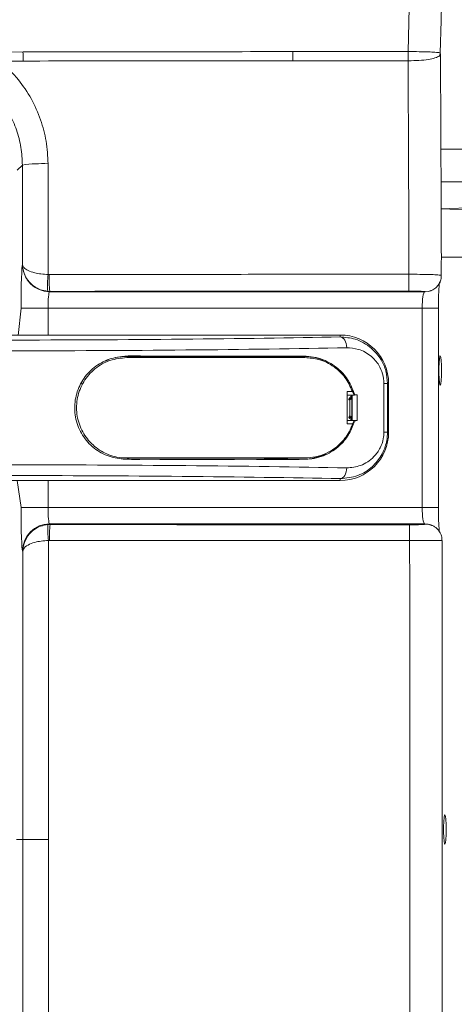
# Model space of a CAD drawing. Header units: millimetres. Extents: x 69081 to 158617, y -37521 to -9534.
# Tile 167 of 256: x 113667 to 113675, y -20041 to -20023. Entities that reach past the tile are written whole.
import ezdxf

# ---------------------------------------------------------------- set-up
doc = ezdxf.new("R2010")
doc.units = ezdxf.units.MM
doc.layers.add('ARCH_wyposażenie', color=8, linetype='Continuous', lineweight=9)
doc.layers.add('JS_DACH', color=3, linetype='Continuous')
doc.layers.add('R-----OP', color=1, linetype='Continuous')
doc.styles.add('SŁAWKA', font='simplex.shx', dxfattribs={"height": 12.5})

# ---------------------------------------------------------------- blocks, each defined once
blk = doc.blocks.new('MASZYNA MYJĄCA')
at = {"layer": 'ARCH_wyposażenie'}
for p, q in [((-10.6, -21.442), (-10.6, -33.275)), ((-11.6, -30.262), (-11.5, -33.278)), ((-11.5, -33.278), (-11.4, -30.884)), ((-12, -31.127), (-12, -33.28)), ((-12.6, -33.283), (-12.6, -31.725)), ((-5.963, -33.33), (-9.66, -33.33)), ((-9.66, -33.33), (-9.66, -41.058)), ((-5.963, -33.33), (-5.963, -41.058)), ((-9.981, -33.468), (-9.985, -33.462)), ((-5.633, -33.449), (-5.642, -33.468)), ((-9.96, -33.579), (-9.962, -33.576)), ((-9.96, -40.531), (-9.96, -33.579)), ((-5.963, -33.63), (-9.66, -33.63)), ((-5.656, -33.563), (-5.663, -33.579)), ((-5.663, -33.579), (-5.663, -40.531)), ((-14.41, -33.89), (-14.41, -33.888)), ((-14.242, -33.889), (-14.242, -33.89)), ((-7.362, -34.251), (-8.262, -34.251)), ((-8.262, -34.251), (-8.262, -34.338)), ((-8.262, -34.251), (-7.362, -34.251)), ((-7.362, -34.272), (-8.262, -34.272)), ((-7.362, -34.251), (-7.362, -34.338)), ((-8.262, -34.338), (-7.362, -34.338)), ((-7.574, -34.832), (-8.049, -34.832)), ((-8.049, -34.832), (-8.048, -34.882)), ((-7.575, -34.883), (-7.574, -34.832)), ((-8.112, -34.92), (-8.047, -34.887)), ((-8.112, -35.021), (-8.112, -34.92)), ((-8.048, -34.882), (-8.046, -34.924)), ((-8.046, -34.924), (-7.577, -34.924)), ((-8.044, -34.927), (-8.046, -34.924)), ((-8.033, -34.938), (-8.044, -34.927)), ((-7.971, -34.988), (-8.033, -34.938)), ((-8.033, -34.938), (-7.991, -34.938)), ((-7.991, -34.938), (-7.983, -34.93)), ((-7.991, -34.938), (-7.971, -34.988)), ((-7.962, -34.971), (-7.983, -34.93)), ((-7.983, -34.93), (-7.64, -34.93)), ((-7.971, -34.988), (-7.962, -34.988)), ((-7.962, -34.988), (-7.962, -34.971)), ((-7.962, -34.971), (-7.662, -34.971)), ((-7.64, -34.93), (-7.662, -34.971)), ((-7.662, -34.971), (-7.632, -34.988)), ((-7.64, -34.93), (-7.632, -34.938)), ((-7.59, -34.938), (-7.632, -34.988)), ((-7.632, -34.938), (-7.59, -34.938)), ((-7.632, -34.988), (-7.632, -34.938)), ((-7.59, -34.938), (-7.579, -34.927)), ((-7.579, -34.927), (-7.577, -34.924)), ((-7.577, -34.924), (-7.575, -34.883)), ((-7.512, -34.92), (-7.576, -34.887)), ((-7.575, -34.883), (-7.573, -34.881)), ((-7.512, -34.92), (-7.512, -35.021)), ((-9.16, -35.149), (-9.16, -41.33)), ((-9.16, -41.33), (-9.16, -35.149)), ((-9.16, -35.149), (-9.124, -35.149)), ((-7.512, -35.021), (-8.112, -35.021)), ((-6.499, -35.149), (-6.463, -35.149)), ((-6.463, -44.628), (-6.463, -35.149)), ((-6.463, -35.149), (-6.463, -44.628)), ((-8.762, -35.929), (-8.762, -35.809)), ((-8.742, -35.801), (-8.742, -39.101)), ((-6.882, -39.101), (-6.882, -35.801)), ((-8.762, -39.109), (-8.762, -38.731)), ((-8.677, -39.5), (-8.698, -39.437)), ((-8.677, -39.5), (-8.677, -39.5)), ((-8.257, -39.915), (-8.254, -39.95)), ((-8.254, -39.95), (-8.254, -39.95)), ((-10.28, -40.555), (-10.28, -40.538)), ((-9.968, -40.523), (-9.97, -40.565)), ((-9.968, -40.523), (-9.96, -40.531)), ((-9.66, -40.558), (-9.16, -40.558)), ((-6.463, -40.558), (-5.963, -40.558)), ((-5.663, -40.531), (-5.65, -40.518)), ((-5.65, -40.518), (-5.648, -40.56)), ((-5.356, -40.533), (-5.356, -40.55)), ((0.188, -40.548), (0.188, -41.14)), ((-14.402, -41.447), (-14.403, -41.022)), ((-14.235, -41.021), (-14.234, -41.446)), ((-10.461, -41.03), (-12.309, -41.033)), ((-12.309, -41.033), (-12.215, -41.127)), ((-10.46, -41.031), (-10.461, -41.03)), ((-5.157, -41.024), (-5.163, -41.031)), ((0.188, -41.023), (-5.157, -41.024)), ((5.534, -41.024), (0.188, -41.023)), ((-9.151, -41.109), (-9.66, -41.058)), ((-5.963, -41.058), (-6.463, -41.127))]:
    blk.add_line(p, q, dxfattribs=at)
for points in [[(0, -33.186), (-0.099, -33.187), (-0.185, -33.192), (-0.246, -33.199), (-0.274, -33.207), (-0.265, -33.216), (-0.219, -33.224), (-0.145, -33.23), (-0.051, -33.233), (0.051, -33.233), (0.145, -33.23), (0.219, -33.224), (0.265, -33.216), (0.274, -33.207), (0.246, -33.199), (0.185, -33.192), (0.099, -33.187), (0, -33.186)], [(-14.379, -33.294), (-14.988, -33.279), (-18.293, -33.212)], [(-8.5, -33.273), (-8.599, -33.274), (-8.685, -33.279), (-8.746, -33.286), (-8.774, -33.294), (-8.765, -33.303), (-8.719, -33.311), (-8.645, -33.317), (-8.551, -33.32), (-8.449, -33.32), (-8.355, -33.317), (-8.281, -33.311), (-8.235, -33.303), (-8.226, -33.294), (-8.254, -33.286), (-8.315, -33.279), (-8.401, -33.274), (-8.5, -33.273)], [(-9.985, -33.462), (-9.967, -33.517), (-9.962, -33.576)], [(-9.981, -33.468), (-9.966, -33.521), (-9.96, -33.579)], [(-5.642, -33.468), (-5.657, -33.521), (-5.663, -33.579)], [(-5.656, -33.563), (-5.651, -33.504), (-5.633, -33.449)], [(-14.41, -33.888), (-15.496, -33.866), (-18.17, -33.812)], [(-14.41, -33.888), (-14.389, -33.888), (-14.368, -33.888), (-14.347, -33.888), (-14.326, -33.888), (-14.305, -33.888), (-14.284, -33.889), (-14.263, -33.889), (-14.242, -33.889)], [(-14.41, -33.89), (-14.389, -33.89), (-14.368, -33.89), (-14.347, -33.89), (-14.326, -33.89), (-14.305, -33.89), (-14.284, -33.89), (-14.263, -33.89), (-14.242, -33.89)], [(-10.285, -33.874), (-10.226, -33.874), (-10.169, -33.874), (-10.116, -33.874), (-10.069, -33.874), (-10.03, -33.874), (-10, -33.874), (-9.981, -33.874), (-9.973, -33.874)], [(-5.351, -33.862), (-5.407, -33.862), (-5.462, -33.862), (-5.512, -33.862), (-5.556, -33.862), (-5.592, -33.862), (-5.62, -33.862), (-5.637, -33.862), (-5.645, -33.862)], [(-8.05, -34.881), (-8.048, -34.882), (-8.048, -34.882)], [(-9.124, -35.149), (-9.12, -35.126), (-9.108, -35.104), (-9.089, -35.083), (-9.064, -35.065), (-9.034, -35.049), (-9, -35.038), (-8.963, -35.031), (-8.924, -35.028)], [(-6.499, -35.149), (-6.503, -35.126), (-6.515, -35.104), (-6.534, -35.083), (-6.559, -35.065), (-6.589, -35.049), (-6.623, -35.038), (-6.66, -35.031), (-6.699, -35.028)]]:
    blk.add_lwpolyline(points, dxfattribs=at)
for centre, radius, start, end in [((-8.262, -35.149), 0.898, 90, 179.9999), ((-7.362, -35.149), 0.898, 0, 90), ((-14.256, -82.358), 46.334, 89.9817, 90.1892), ((-9.659, -40.662), 2.676, 177.7756, 187.9579), ((-10.461, -40.53), 0.5, 270.0814, 359.9186), ((-10.206, -38.829), 1.711, 267.5394, 278.0016), ((-10.073, -38.959), 1.609, 262.6053, 273.6832), ((-5.162, -40.53), 0.5, 180.0812, 269.9188), ((-5.422, -38.94), 1.594, 261.7867, 272.3697), ((-5.558, -38.911), 1.651, 266.8845, 277.0563), ((-14.248, -51.832), 10.811, 89.9302, 90.8202)]:
    blk.add_arc(centre, radius, start, end, dxfattribs=at)
for centre, major_axis, ratio, start_param, end_param in [((-9.66, -33.578), (-0.3, 0), 0.174977, 0.034907, 1.570796), ((-5.963, -33.578), (-0.3, 0), 0.174977, 1.570796, 3.106686), ((-7.825, -41.672), (0, 10.96), 0.026186, 0.896799, 0.902525), ((-7.798, -41.672), (0, 10.96), 0.026186, 5.380627, 5.386386), ((-7.825, -41.672), (0, 10.76), 0.026186, 0.893268, 0.904413), ((-7.971, -34.968), (0.0142, 0.0142), 0.999315, 2.356537, 3.926648), ((-7.798, -41.672), (0, 10.76), 0.026186, 5.378773, 5.389917), ((-9.348, -41.672), (0, 10.76), 0.026186, 4.743007, 5.363632), ((-9.148, -41.672), (0, 10.96), 0.025708, 4.742727, 5.363632), ((-6.475, -41.672), (0, 10.96), 0.025708, 0.919553, 1.540459), ((-6.275, -41.672), (0, 10.76), 0.026186, 0.919553, 1.540178), ((-9.66, -40.53), (-0.3, 0), 0.093122, 0.034907, 1.570796), ((-5.963, -40.53), (-0.3, 0), 0.093122, 1.570796, 3.106686), ((-9.66, -41.03), (-0.8, 0), 0.034921, 0.034907, 1.570796), ((-5.963, -41.03), (-0.8, 0), 0.034921, 1.570796, 3.106686)]:
    blk.add_ellipse(centre, major_axis=major_axis, ratio=ratio, start_param=start_param, end_param=end_param, dxfattribs=at)
for points, knots in [([(-14.41, -33.888), (-14.41, -33.887), (-14.41, -33.819), (-14.409, -33.683), (-14.405, -33.512), (-14.398, -33.381), (-14.39, -33.301), (-14.384, -33.299), (-14.381, -33.298)], [0, 0, 0, 0, 0.003247, 0.213636, 0.425014, 0.614132, 0.834391, 1, 1, 1, 1]), ([(-14.381, -33.298), (-14.381, -33.295), (-14.38, -33.292), (-14.379, -33.294), (-14.379, -33.294)], [0, 0, 0, 0, 0.96149, 1, 1, 1, 1]), ([(-14.379, -33.294), (-14.379, -33.294), (-14.374, -33.292), (-14.37, -33.295), (-14.366, -33.298)], [0, 0, 0, 0, 0.036327, 1, 1, 1, 1]), ([(-10.263, -33.278), (-10.432, -33.274), (-11.538, -33.278), (-12.906, -33.283), (-14.105, -33.29), (-14.366, -33.291)], [0, 0, 0, 0, 0.122681, 0.808843, 1, 1, 1, 1]), ([(-14.366, -33.298), (-14.355, -33.299), (-14.328, -33.302), (-14.292, -33.382), (-14.262, -33.513), (-14.243, -33.684), (-14.241, -33.82), (-14.242, -33.888), (-14.242, -33.889)], [0, 0, 0, 0, 0.1627848, 0.3837818, 0.5735363, 0.7856306, 0.9967418, 1, 1, 1, 1]), ([(-10.285, -33.874), (-10.285, -33.807), (-10.284, -33.672), (-10.281, -33.492), (-10.275, -33.357), (-10.269, -33.282), (-10.265, -33.281), (-10.263, -33.278)], [0, 0, 0, 0, 0.214817, 0.429635, 0.644452, 0.859271, 1, 1, 1, 1]), ([(-9.985, -33.462), (-9.989, -33.451), (-10.004, -33.414), (-10.049, -33.358), (-10.12, -33.306), (-10.195, -33.277), (-10.244, -33.277), (-10.263, -33.278)], [0, 0, 0, 0, 0.096222, 0.344453, 0.588272, 0.838798, 1, 1, 1, 1]), ([(-9.66, -33.33), (-9.683, -33.33), (-9.75, -33.33), (-9.858, -33.327), (-9.973, -33.322), (-10.065, -33.316), (-10.123, -33.309), (-10.152, -33.304), (-10.152, -33.304), (-10.152, -33.304)], [0, 0, 0, 0, 0.0992603, 0.288814, 0.4773925, 0.6625571, 0.8171269, 0.9435696, 1, 1, 1, 1]), ([(-5.516, -33.311), (-5.517, -33.311), (-5.534, -33.313), (-5.59, -33.318), (-5.682, -33.324), (-5.798, -33.328), (-5.895, -33.33), (-5.95, -33.33), (-5.963, -33.33)], [0, 0, 0, 0, 0.023476, 0.224671, 0.449813, 0.687589, 0.93116, 1, 1, 1, 1]), ([(-5.356, -33.265), (-5.369, -33.264), (-5.412, -33.262), (-5.479, -33.285), (-5.545, -33.325), (-5.592, -33.374), (-5.62, -33.416), (-5.63, -33.441), (-5.633, -33.449)], [0, 0, 0, 0, 0.1090372, 0.3620541, 0.5759198, 0.7627474, 0.9258978, 1, 1, 1, 1]), ([(5.733, -33.265), (5.595, -33.262), (4.496, -33.259), (2.424, -33.257), (-0.496, -33.257), (-3.094, -33.258), (-4.718, -33.261), (-5.356, -33.262)], [0, 0, 0, 0, 0.037413, 0.297244, 0.560573, 0.827458, 1, 1, 1, 1]), ([(-5.356, -33.265), (-5.356, -33.268), (-5.355, -33.269), (-5.354, -33.345), (-5.352, -33.48), (-5.351, -33.66), (-5.351, -33.794), (-5.351, -33.862)], [0, 0, 0, 0, 0.1452665, 0.3591393, 0.5727809, 0.7863638, 1, 1, 1, 1]), ([(-9.962, -33.576), (-9.963, -33.576), (-9.965, -33.576), (-9.968, -33.615), (-9.971, -33.683), (-9.973, -33.773), (-9.973, -33.841), (-9.973, -33.874)], [0, 0, 0, 0, 0.185943, 0.389459, 0.59297, 0.796487, 1, 1, 1, 1]), ([(-5.656, -33.563), (-5.655, -33.563), (-5.653, -33.563), (-5.65, -33.603), (-5.647, -33.671), (-5.645, -33.761), (-5.645, -33.828), (-5.645, -33.862)], [0, 0, 0, 0, 0.187211, 0.390687, 0.593871, 0.796935, 1, 1, 1, 1]), ([(-14.409, -36.025), (-14.409, -35.67), (-14.41, -34.958), (-14.41, -34.247), (-14.41, -33.89)], [0, 0, 0, 0, 0.498654, 1, 1, 1, 1]), ([(-10.285, -33.874), (-10.908, -33.876), (-12.227, -33.881), (-13.546, -33.887), (-14.242, -33.89)], [0, 0, 0, 0, 0.472022, 1, 1, 1, 1]), ([(-14.242, -33.89), (-14.242, -34.247), (-14.242, -34.958), (-14.242, -35.67), (-14.241, -36.025)], [0, 0, 0, 0, 0.501361, 1, 1, 1, 1]), ([(-10.28, -40.538), (-10.28, -40.497), (-10.281, -39.657), (-10.283, -38.126), (-10.285, -35.946), (-10.285, -34.565), (-10.285, -33.874)], [0, 0, 0, 0, 0.018593, 0.378611, 0.689262, 1, 1, 1, 1]), ([(-9.973, -33.874), (-9.973, -34.983), (-9.973, -37.2), (-9.97, -39.415), (-9.968, -40.523)], [0, 0, 0, 0, 0.499842, 1, 1, 1, 1]), ([(-5.65, -40.518), (-5.648, -39.38), (-5.645, -37.162), (-5.645, -34.942), (-5.645, -33.862)], [0, 0, 0, 0, 0.513129, 1, 1, 1, 1]), ([(-5.351, -33.862), (-5.351, -34.945), (-5.351, -37.169), (-5.355, -39.392), (-5.356, -40.533)], [0, 0, 0, 0, 0.486734, 1, 1, 1, 1]), ([(5.728, -33.862), (3.881, -33.859), (0.188, -33.855), (-3.505, -33.859), (-5.351, -33.862)], [0, 0, 0, 0, 0.5, 1, 1, 1, 1]), ([(-8.262, -34.272), (-8.34, -34.278), (-8.497, -34.291), (-8.728, -34.395), (-8.903, -34.543), (-9.019, -34.713), (-9.105, -34.904), (-9.117, -35.055), (-9.124, -35.149)], [0, 0, 0, 0, 0.157826, 0.311985, 0.518786, 0.649087, 0.77947, 1, 1, 1, 1]), ([(-6.499, -35.149), (-6.51, -35.037), (-6.53, -34.821), (-6.665, -34.612), (-6.815, -34.46), (-6.967, -34.355), (-7.178, -34.282), (-7.309, -34.275), (-7.362, -34.272)], [0, 0, 0, 0, 0.261915, 0.502626, 0.550713, 0.737033, 0.894388, 1, 1, 1, 1]), ([(-8.924, -35.028), (-8.919, -34.954), (-8.907, -34.793), (-8.792, -34.585), (-8.625, -34.437), (-8.445, -34.354), (-8.323, -34.343), (-8.262, -34.338)], [0, 0, 0, 0, 0.228659, 0.495503, 0.702017, 0.85098, 1, 1, 1, 1]), ([(-7.362, -34.338), (-7.321, -34.34), (-7.218, -34.346), (-7.054, -34.405), (-6.91, -34.509), (-6.806, -34.637), (-6.718, -34.804), (-6.706, -34.94), (-6.699, -35.028)], [0, 0, 0, 0, 0.099367, 0.249799, 0.433656, 0.581148, 0.728877, 1, 1, 1, 1]), ([(-8.767, -38.73), (-8.774, -38.883), (-8.786, -39.143), (-8.701, -39.505), (-8.52, -39.774), (-8.266, -39.969), (-7.959, -40.071), (-7.636, -40.067), (-7.33, -39.955), (-7.078, -39.748), (-6.908, -39.474), (-6.853, -39.165), (-6.859, -38.761), (-6.854, -38.173), (-6.854, -37.412), (-6.861, -36.591), (-6.845, -36.004), (-6.868, -35.63), (-6.931, -35.415), (-7.06, -35.197), (-7.267, -35.008), (-7.45, -34.921), (-7.553, -34.888), (-7.573, -34.881)], [0, 0, 0, 0, 0.056462, 0.095254, 0.13297, 0.17073, 0.208044, 0.245744, 0.28359, 0.321926, 0.36023, 0.397153, 0.434598, 0.508204, 0.615485, 0.723135, 0.830785, 0.856204, 0.88161, 0.924964, 0.960689, 0.992069, 1, 1, 1, 1]), ([(-8.05, -34.881), (-8.071, -34.887), (-8.173, -34.921), (-8.356, -35.009), (-8.565, -35.2), (-8.695, -35.421), (-8.757, -35.638), (-8.769, -35.796), (-8.768, -35.893), (-8.768, -35.929)], [0, 0, 0, 0, 0.042764, 0.211539, 0.40577, 0.641767, 0.780103, 0.91855, 1, 1, 1, 1]), ([(-8.112, -34.92), (-8.204, -34.962), (-8.388, -35.046), (-8.59, -35.267), (-8.719, -35.522), (-8.734, -35.714), (-8.742, -35.801)], [0, 0, 0, 0, 0.240174, 0.481501, 0.764133, 1, 1, 1, 1]), ([(-6.882, -35.801), (-6.886, -35.734), (-6.894, -35.601), (-6.958, -35.415), (-7.056, -35.247), (-7.205, -35.083), (-7.366, -34.975), (-7.486, -34.93), (-7.512, -34.92)], [0, 0, 0, 0, 0.180579, 0.361157, 0.529796, 0.698244, 0.934408, 1, 1, 1, 1]), ([(-8.762, -35.809), (-8.758, -35.745), (-8.752, -35.616), (-8.707, -35.495), (-8.685, -35.435)], [0, 0, 0, 0, 0.499891, 1, 1, 1, 1]), ([(-6.953, -35.403), (-6.918, -35.502), (-6.846, -35.703), (-6.871, -36.15), (-6.858, -36.732), (-6.862, -37.425), (-6.861, -38.092), (-6.861, -38.517), (-6.862, -38.73)], [0, 0, 0, 0, 0.101502, 0.204495, 0.423293, 0.641542, 0.820772, 1, 1, 1, 1]), ([(-8.767, -38.73), (-8.768, -38.45), (-8.769, -37.913), (-8.769, -37.171), (-8.769, -36.515), (-8.768, -36.117), (-8.768, -35.929)], [0, 0, 0, 0, 0.286145, 0.548195, 0.786147, 1, 1, 1, 1]), ([(-8.762, -38.731), (-8.761, -38.405), (-8.761, -37.751), (-8.76, -36.811), (-8.761, -36.222), (-8.762, -35.929)], [0, 0, 0, 0, 0.333335, 0.668238, 1, 1, 1, 1]), ([(-14.403, -41.022), (-14.405, -40.189), (-14.408, -38.525), (-14.409, -36.858), (-14.409, -36.025)], [0, 0, 0, 0, 0.49989, 1, 1, 1, 1]), ([(-14.241, -36.025), (-14.241, -36.858), (-14.24, -38.524), (-14.237, -40.188), (-14.235, -41.021)], [0, 0, 0, 0, 0.499889, 1, 1, 1, 1]), ([(-6.862, -38.73), (-6.862, -38.823), (-6.862, -38.949), (-6.862, -39.076), (-6.882, -39.101)], [0, 0, 0, 0, 0.73576, 1, 1, 1, 1]), ([(-8.738, -39.315), (-8.739, -39.313), (-8.761, -39.247), (-8.761, -39.177), (-8.762, -39.109)], [0, 0, 0, 0, 0.033399, 1, 1, 1, 1]), ([(-8.742, -39.101), (-8.731, -39.206), (-8.71, -39.417), (-8.546, -39.699), (-8.305, -39.91), (-8.008, -40.028), (-7.692, -40.04), (-7.391, -39.949), (-7.136, -39.765), (-6.957, -39.508), (-6.888, -39.273), (-6.883, -39.136), (-6.882, -39.101)], [0, 0, 0, 0, 0.109975, 0.22003, 0.328104, 0.434346, 0.539719, 0.644831, 0.750074, 0.855945, 0.963257, 1, 1, 1, 1]), ([(-14.234, -41.446), (-14.122, -41.327), (-13.915, -41.107), (-13.54, -40.86), (-13.157, -40.689), (-12.75, -40.58), (-12.473, -40.566), (-12.333, -40.558)], [0, 0, 0, 0, 0.226, 0.418923, 0.617504, 0.806087, 1, 1, 1, 1]), ([(-12.333, -40.558), (-12, -40.558), (-11.316, -40.557), (-10.632, -40.556), (-10.28, -40.555)], [0, 0, 0, 0, 0.486677, 1, 1, 1, 1]), ([(-10.28, -40.555), (-10.283, -40.601), (-10.288, -40.689), (-10.314, -40.821), (-10.353, -40.932), (-10.394, -40.992), (-10.419, -41.013), (-10.437, -41.025), (-10.449, -41.029), (-10.46, -41.03), (-10.461, -41.03)], [0, 0, 0, 0, 0.178511, 0.345159, 0.57516, 0.777359, 0.864518, 0.868716, 0.998136, 1, 1, 1, 1]), ([(-9.97, -40.565), (-9.977, -40.611), (-9.992, -40.699), (-10.062, -40.829), (-10.167, -40.938), (-10.279, -40.996), (-10.346, -41.015), (-10.397, -41.026), (-10.429, -41.029), (-10.46, -41.03), (-10.461, -41.03)], [0, 0, 0, 0, 0.178513, 0.345168, 0.575161, 0.77736, 0.864848, 0.868711, 0.998135, 1, 1, 1, 1]), ([(-5.648, -40.56), (-5.641, -40.606), (-5.626, -40.696), (-5.554, -40.827), (-5.432, -40.95), (-5.286, -41.013), (-5.188, -41.024), (-5.157, -41.024), (-5.157, -41.024)], [0, 0, 0, 0, 0.182045, 0.352911, 0.58386, 0.871086, 0.998124, 1, 1, 1, 1]), ([(-5.356, -40.55), (-5.023, -40.55), (-3.356, -40.549), (-1.508, -40.548), (0.007, -40.548), (0.188, -40.548)], [0, 0, 0, 0, 0.180236, 0.901704, 1, 1, 1, 1]), ([(-5.356, -40.55), (-5.352, -40.596), (-5.346, -40.686), (-5.317, -40.819), (-5.268, -40.945), (-5.209, -41.011), (-5.169, -41.023), (-5.157, -41.024), (-5.157, -41.024)], [0, 0, 0, 0, 0.1820392, 0.3529073, 0.5838614, 0.8710896, 0.9981229, 1, 1, 1, 1]), ([(0.188, -40.548), (0.522, -40.548), (2.189, -40.548), (4.037, -40.549), (5.551, -40.55), (5.733, -40.55)], [0, 0, 0, 0, 0.180363, 0.901831, 1, 1, 1, 1]), ([(-12.309, -41.033), (-12.418, -41.038), (-12.639, -41.049), (-12.961, -41.135), (-13.27, -41.271), (-13.54, -41.452), (-13.772, -41.664), (-13.89, -41.824), (-13.951, -41.904)], [0, 0, 0, 0, 0.168461, 0.34169, 0.514066, 0.691506, 0.844043, 1, 1, 1, 1])]:
    blk.add_open_spline(points, degree=3, knots=knots, dxfattribs=at)

msp = doc.modelspace()

# ---------------------------------------------------------------- block references
at = {"layer": 'JS_DACH', "rotation": 270.0000000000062}
msp.add_blockref('MASZYNA MYJĄCA', (113708.2234, -20037.6197), dxfattribs=at)

# ---------------------------------------------------------------- texts
at = {"layer": 'R-----OP', "insert": (113574.4549, -20006.3591), "char_height": 30, "width": 261.963804, "attachment_point": 1, "style": 'SŁAWKA'}
msp.add_mtext('{\\fArial|b0|i0|c238|p34;\\C251;pom. gosp.}', dxfattribs=at)

doc.saveas('drawing.dxf')
